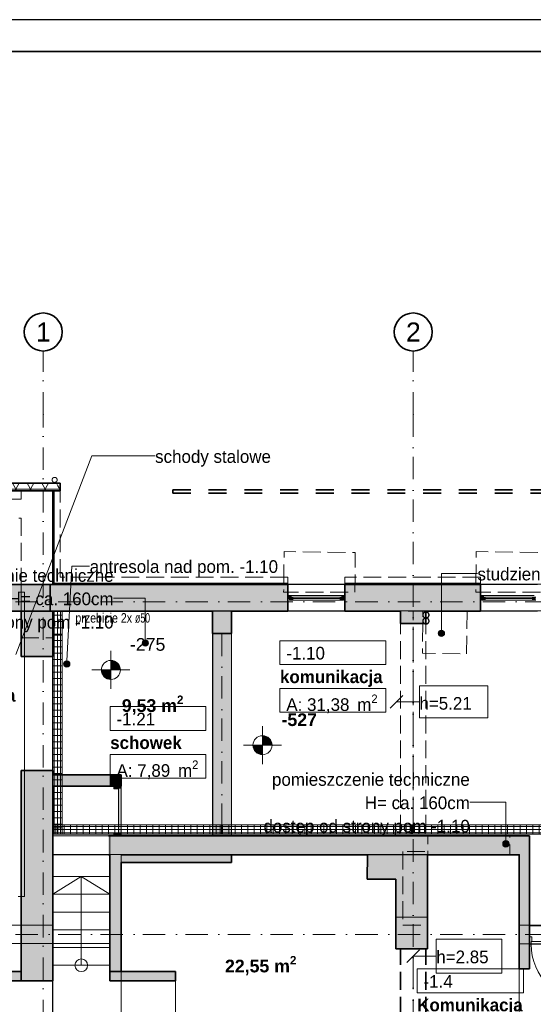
# Model space of a CAD drawing. Header units: millimetres. Extents: x 82175 to 237000, y 24756 to 471700.
# Tile 243 of 256: x 95098 to 103206, y 455658 to 471192. Entities that reach past the tile are written whole.
import ezdxf
from ezdxf.enums import TextEntityAlignment as Align

# ---------------------------------------------------------------- set-up
doc = ezdxf.new("R2010")
doc.units = ezdxf.units.MM
for name, pattern in [('Krawędzie ukryte', [3.912222, 2.822222, -1.09]), ('Kropki i Kreski', [6.702778, 3.527778, -1.763889, 0, -1.411111]), ('Przerywana', [5.644444, 2.822222, -2.822222])]:
    doc.linetypes.add(name, pattern=pattern)
for name, color, linetype, lineweight in [('#_EL - opis', 7, 'Continuous', 20), ('2DE_PRO_Cblf304L', 30, 'Continuous', 15), ('CP_DETAL', 33, 'Continuous', 9), ('CP_FRREF', 251, 'Continuous', 35)]:
    doc.layers.add(name, color=color, linetype=linetype, lineweight=lineweight)
for name, color, linetype in [('- A - ocieplenie', 8, 'Continuous'), ('- strefy pomieszczeń', 8, 'Continuous'), ('2D - Ogólne', 8, 'Continuous'), ('CP_LINENORM', 253, 'Continuous'), ('Drzwi Archicad', 8, 'Continuous'), ('Instalacje - Wod_Kan', 8, 'Continuous'), ('Konstrukcja - Belki', 8, 'Continuous'), ('Konstrukcja - Schody', 8, 'Continuous'), ('Konstrukcja - Siatka mod', 8, 'Continuous'), ('Konstrukcja - Stropy', 8, 'Continuous'), ('Konstrukcja - Ściany działowe', 8, 'Continuous'), ('Konstrukcja - Ściany nośne wew..P', 8, 'Continuous'), ('Konstrukcja - Ściany zewnętrzne', 8, 'Continuous'), ('Okna Archicada', 8, 'Continuous'), ('Opisy - Etykiety', 8, 'Continuous'), ('PIONY INST', 8, 'Continuous'), ('Wykończenie - Podłogi', 8, 'Continuous'), ('Wymiarowanie - Poziomy', 8, 'Continuous'), ('z JAN', 8, 'Continuous')]:
    doc.layers.add(name, color=color, linetype=linetype)
doc.styles.add('CP_ATTR', font='ARIAL.TTF')
doc.styles.add('OP_100', font='ARIALN.TTF', dxfattribs={"width": 0.8, "height": 20})
doc.styles.add('STYL_AUTOMATYCZNY_1', font='arial.ttf')
doc.styles.add('STYL_AUTOMATYCZNY_2', font='arial.ttf')
doc.styles.add('STYL_AUTOMATYCZNY_3', font='arial.ttf')
doc.styles.add('STYL_AUTOMATYCZNY_4', font='arial.ttf')
doc.styles.add('STYL_AUTOMATYCZNY_5', font='txt')
doc.styles.add('STYL_AUTOMATYCZNY_6', font='txt')
doc.styles.add('STYL_AUTOMATYCZNY_9', font='txt')
pattern_1 = [(0, (-135208.59, 738186.62), (0, 200), []), (60, (-135208.59, 738186.62), (-173.20508, 100), []), (120, (-135208.59, 738186.62), (173.20508, 100), [])]
pattern_2 = [(90, (-3e-14, 0), (-100, 6e-15), [])]

# ---------------------------------------------------------------- blocks, each defined once
blk = doc.blocks.new('2Dcblfmark100')
at = {"color": 3}
for p, q in [((-10, -50), (-10, 50)), ((10, -50), (10, 50))]:
    blk.add_line(p, q, dxfattribs=at)
blk = doc.blocks.new('2dcblf_korcf105v_b150_h105_zx37e41')
at = {"layer": 'CP_DETAL'}
h = blk.add_hatch(dxfattribs=at)
h.set_pattern_fill('_USER', color=256, scale=100, angle=90, style=0, pattern_type=0)
h.set_pattern_definition(pattern_2)
h.paths.add_polyline_path([(0, 75), (8655, 75), (8655, -75), (0, -75)])
for p, q in [((0, -75), (0, 75)), ((0, 75), (8655, 75)), ((8655, -75), (8655, 75)), ((0, -75), (8655, -75))]:
    blk.add_line(p, q)
for p, q in [((8655, 50), (0, 50)), ((0, 0), (8655, 0)), ((8655, -50), (0, -50))]:
    blk.add_line(p, q, dxfattribs=at)
at = {"yscale": 1.5}
for p in [(3000, 0), (6000, 0)]:
    blk.add_blockref('2Dcblfmark100', p, dxfattribs=at)
at = {"linetype": 'ByBlock', "style": 'CP_ATTR', "flags": 9}
for tag in ['NAME', 'NUMBER', 'GROUP', 'ORDER-NO', 'PRODUCER', 'COUPLERS', 'MOUNTDIST', 'MOUNTINGS', 'OTHER', 'WEIGHT', 'DIVIDER', 'COVER']:
    blk.add_attdef(tag, text='', height=0.00005, dxfattribs=at).set_placement((0, 0), align=Align.MIDDLE_LEFT)
blk = doc.blocks.new('2dcblcf_seg105_150kp1')
for p, q in [((0, 0), (0, 150)), ((0, 150), (150, 150)), ((0, 0), (150, 0)), ((150, 0), (150, 150))]:
    blk.add_line(p, q)
at = {"layer": 'CP_DETAL'}
for p, q in [((150, 125), (0, 125)), ((0, 75), (150, 75)), ((150, 25), (0, 25)), ((100, 0), (100, 150))]:
    blk.add_line(p, q, dxfattribs=at)
blk = doc.blocks.new('2dcblcf_seg105_150kp2')
for p, q in [((0, 0), (0, 150)), ((0, 150), (150, 150)), ((0, 0), (150, 0)), ((150, 0), (150, 150))]:
    blk.add_line(p, q)
at = {"layer": 'CP_DETAL'}
for p, q in [((150, 125), (0, 125)), ((0, 75), (150, 75)), ((150, 25), (0, 25)), ((100, 0), (100, 150))]:
    blk.add_line(p, q, dxfattribs=at)
blk = doc.blocks.new('2dcblf_korcf105_koll_b150_h105_r220_w090_l300_5pepkwh')
blk.add_blockref('2dcblcf_seg105_150kp1', (0, -75))
at = {"rotation": 90}
blk.add_blockref('2dcblcf_seg105_150kp2', (150, -75), dxfattribs=at)
at = {"linetype": 'ByBlock', "style": 'CP_ATTR', "flags": 9}
for tag in ['COUPLERS', 'NAME', 'COVER', 'DIVIDER', 'WEIGHT', 'OTHER', 'MOUNTINGS', 'MOUNTDIST', 'PRODUCER', 'ORDER-NO', 'GROUP', 'NUMBER']:
    blk.add_attdef(tag, text='', height=0.00005, dxfattribs=at).set_placement((0, 0), align=Align.MIDDLE_LEFT)
blk = doc.blocks.new('2dcblf_korcf105v_b150_h105_z707zyv')
at = {"layer": 'CP_DETAL'}
h = blk.add_hatch(dxfattribs=at)
h.set_pattern_fill('_USER', color=256, scale=100, angle=90, style=0, pattern_type=0)
h.set_pattern_definition(pattern_2)
h.paths.add_polyline_path([(0, 75), (3365, 75), (3365, -75), (0, -75)])
for p, q in [((0, -75), (0, 75)), ((0, 75), (3365, 75)), ((3365, -75), (3365, 75)), ((0, -75), (3365, -75))]:
    blk.add_line(p, q)
for p, q in [((3365, 50), (0, 50)), ((0, 0), (3365, 0)), ((3365, -50), (0, -50))]:
    blk.add_line(p, q, dxfattribs=at)
at = {"yscale": 1.5}
blk.add_blockref('2Dcblfmark100', (3000, 0), dxfattribs=at)
at = {"linetype": 'ByBlock', "style": 'CP_ATTR', "flags": 9}
for tag in ['NAME', 'NUMBER', 'GROUP', 'ORDER-NO', 'PRODUCER', 'COUPLERS', 'MOUNTDIST', 'MOUNTINGS', 'OTHER', 'WEIGHT', 'DIVIDER', 'COVER']:
    blk.add_attdef(tag, text='', height=0.00005, dxfattribs=at).set_placement((0, 0), align=Align.MIDDLE_LEFT)

msp = doc.modelspace()

# ---------------------------------------------------------------- hatches: boundary and pattern name
at = {"layer": '- A - ocieplenie', "linetype": 'Continuous', "lineweight": 13}
h = msp.add_hatch(dxfattribs=at)
h.set_pattern_fill('Siatka_trójkątna_0001', color=8, style=0, pattern_type=2)
h.set_pattern_definition(pattern_1)
h.paths.add_polyline_path([(95740, 463879), (92660, 463879), (92780, 463759), (95620, 463759)])
h = msp.add_hatch(dxfattribs=at)
h.set_pattern_fill('Siatka_trójkątna_0001', color=8, style=0, pattern_type=2)
h.set_pattern_definition(pattern_1)
h.paths.add_polyline_path([(95620, 463759), (95740, 463759), (95740, 463879)])
h = msp.add_hatch(dxfattribs=at)
h.set_pattern_fill('Siatka_trójkątna_0001', color=8, style=0, pattern_type=2)
h.set_pattern_definition(pattern_1)
h.paths.add_polyline_path([(95640, 462279), (95640, 463759), (95620, 463759), (95620, 462279)])
h = msp.add_hatch(dxfattribs=at)
h.set_pattern_fill('Siatka_trójkątna_0001', color=8, style=0, pattern_type=2)
h.set_pattern_definition(pattern_1)
h.paths.add_polyline_path([(99333, 462299), (95620, 462299), (95620, 462279), (99333, 462279)])
h = msp.add_hatch(dxfattribs=at)
h.set_pattern_fill('Siatka_trójkątna_0001', color=8, style=0, pattern_type=2)
h.set_pattern_definition(pattern_1)
h.paths.add_polyline_path([(102370, 462299), (100233, 462299), (100233, 462279), (102370, 462279)])
at = {"linetype": 'Continuous', "lineweight": 13}
for points in [[(101705, 461512), (101709, 461493), (101720, 461477), (101736, 461466), (101755, 461462), (101774, 461466), (101791, 461477), (101801, 461493), (101805, 461512), (101801, 461531), (101791, 461547), (101774, 461558), (101755, 461562), (101736, 461558), (101720, 461547), (101709, 461531)], [(97031, 461358), (97035, 461339), (97046, 461323), (97062, 461312), (97081, 461308), (97100, 461312), (97117, 461323), (97127, 461339), (97131, 461358), (97127, 461377), (97117, 461394), (97100, 461404), (97081, 461408), (97062, 461404), (97046, 461394), (97035, 461377)], [(95792, 461028), (95796, 461009), (95807, 460993), (95823, 460982), (95842, 460978), (95862, 460982), (95878, 460993), (95889, 461009), (95892, 461028), (95889, 461047), (95878, 461064), (95862, 461074), (95842, 461078), (95823, 461074), (95807, 461064), (95796, 461047)], [(102722, 458190), (102726, 458171), (102737, 458155), (102753, 458144), (102772, 458140), (102791, 458144), (102807, 458155), (102818, 458171), (102822, 458190), (102818, 458209), (102807, 458226), (102791, 458237), (102772, 458240), (102753, 458237), (102737, 458226), (102726, 458209)]]:
    msp.add_hatch(color=8, dxfattribs=at).paths.add_polyline_path(points)
at = {"layer": 'Drzwi Archicad', "linetype": 'Continuous', "lineweight": 13}
for points in [[(96585, 459058), (96660, 459058), (96660, 459070), (96700, 459070), (96700, 459098), (96585, 459098)], [(96700, 459070), (96660, 459070), (96660, 458346), (96700, 458346)], [(96585, 458318), (96700, 458318), (96700, 458346), (96660, 458346), (96660, 458358), (96585, 458358)]]:
    msp.add_hatch(color=8, dxfattribs=at).paths.add_polyline_path(points)
at = {"layer": 'Konstrukcja - Belki', "linetype": 'Continuous', "lineweight": 13}
msp.add_hatch(color=8, dxfattribs=at).paths.add_polyline_path([(98441, 458318), (98441, 461506), (98141, 461506), (98141, 458318)])
at = {"layer": 'Konstrukcja - Ściany działowe', "linetype": 'Continuous', "lineweight": 13}
for points in [[(96520, 459278), (95620, 459278), (95620, 459098), (96520, 459098)], [(96520, 459278), (96520, 459098), (96700, 459278)], [(96520, 459098), (96700, 459098), (96700, 459278)], [(96520, 458018), (96520, 456178), (96700, 456178), (96700, 458018)], [(102983, 456609), (102983, 456218), (103143, 456218), (103143, 456609)], [(94900, 456178), (94900, 456028), (95120, 456028), (95120, 456178)], [(96520, 456028), (97556, 456028), (97556, 456178), (96520, 456178)]]:
    msp.add_hatch(color=8, dxfattribs=at).paths.add_polyline_path(points)
at = {"layer": 'Konstrukcja - Ściany nośne wew..P', "linetype": 'Continuous', "lineweight": 13}
for points in [[(95120, 461148), (95620, 461148), (95620, 461859), (95120, 461859)], [(98141, 461859), (98141, 461506), (98441, 461506), (98441, 461859)], [(101110, 461859), (101110, 461667), (101510, 461667), (101510, 461859)], [(95120, 456028), (95620, 456028), (95620, 459348), (95120, 459348)], [(98441, 458318), (96500, 458318), (96500, 458018), (98441, 458018)], [(102983, 458318), (98441, 458318), (98441, 458018), (102983, 458018)], [(102983, 458018), (103143, 458018), (103143, 458318)], [(102983, 458018), (103143, 458318), (102983, 458318)], [(98441, 458018), (96700, 458018), (96700, 457898), (98441, 457898)], [(100587, 458018), (100585, 457633), (101535, 457630), (101537, 458018)], [(102983, 458018), (102983, 456909), (103143, 456909), (103143, 458018)], [(101035, 457632), (101035, 456534), (101535, 456534), (101535, 457630)], [(95120, 456620), (95620, 456620), (95620, 456920), (95120, 456920)], [(103143, 456609), (102983, 456909), (102983, 456609)], [(103143, 456909), (102983, 456909), (103143, 456609)]]:
    msp.add_hatch(color=8, dxfattribs=at).paths.add_polyline_path(points)
at = {"layer": 'Konstrukcja - Ściany zewnętrzne', "linetype": 'Continuous', "lineweight": 13}
for points in [[(93350, 461859), (95578, 461859), (95578, 462279), (93350, 462279)], [(95120, 462279), (95120, 461859), (95620, 461859), (95620, 462279)], [(95620, 461859), (99333, 461859), (99333, 462279), (95620, 462279)], [(100233, 461859), (102370, 461859), (102370, 462279), (100233, 462279)]]:
    msp.add_hatch(color=8, dxfattribs=at).paths.add_polyline_path(points)
at = {"layer": 'Okna Archicada', "linetype": 'Continuous', "lineweight": 13}
for points in [[(99333, 462059), (99358, 462059), (99358, 462084), (99383, 462084), (99383, 462109), (99333, 462109)], [(99358, 462034), (99408, 462034), (99408, 462084), (99358, 462084)], [(100208, 462084), (100158, 462084), (100158, 462034), (100208, 462034)], [(100233, 462109), (100183, 462109), (100183, 462084), (100208, 462084), (100208, 462059), (100233, 462059)], [(102370, 462059), (102395, 462059), (102395, 462084), (102420, 462084), (102420, 462109), (102370, 462109)], [(102395, 462034), (102445, 462034), (102445, 462084), (102395, 462084)], [(103245, 462084), (103195, 462084), (103195, 462034), (103245, 462034)]]:
    msp.add_hatch(color=8, dxfattribs=at).paths.add_polyline_path(points)
at = {"layer": 'Wymiarowanie - Poziomy', "linetype": 'Continuous', "lineweight": 13}
for points in [[(96538, 460933), (96688, 460933), (96676, 460990), (96644, 461039), (96595, 461072), (96538, 461083)], [(96538, 460933), (96388, 460933), (96399, 460876), (96432, 460827), (96480, 460794), (96538, 460783)], [(98931, 459746), (99081, 459746), (99069, 459804), (99037, 459852), (98988, 459885), (98931, 459896)], [(98931, 459746), (98781, 459746), (98792, 459689), (98825, 459640), (98873, 459608), (98931, 459596)]]:
    msp.add_hatch(color=8, dxfattribs=at).paths.add_polyline_path(points)

# ---------------------------------------------------------------- linework, layer by layer
at = {"layer": '- A - ocieplenie', "color": 8, "linetype": 'Continuous', "lineweight": 35, "ltscale": 100}
msp.add_line((95740, 463759), (95620, 463759), dxfattribs=at)
msp.add_line((95740, 463759), (95620, 463759), dxfattribs=at)
at = {"layer": '- A - ocieplenie', "color": 8, "linetype": 'Continuous', "lineweight": 35, "ltscale": 100, "flags": 128}
for points in [[(95740, 463879), (92660, 463879)], [(95740, 463879), (95740, 463759)], [(92780, 463759), (95620, 463759)], [(95620, 463759), (95620, 462279)], [(95640, 462299), (95640, 463759)], [(99333, 462299), (95640, 462299)], [(102370, 462299), (100233, 462299)], [(95620, 462279), (99333, 462279)], [(100233, 462279), (102370, 462279)]]:
    msp.add_lwpolyline(points, dxfattribs=at)
at = {"layer": '- A - ocieplenie', "color": 8, "linetype": 'Krawędzie ukryte', "lineweight": 20, "ltscale": 100, "flags": 128}
for points in [[(95620, 463759), (95620, 462399)], [(95740, 462399), (95740, 463759)], [(95620, 462279), (95620, 462399)], [(99333, 462399), (95740, 462399)], [(99333, 462299), (99333, 462399)], [(102370, 462399), (100233, 462399)], [(100233, 462399), (100233, 462299)], [(102370, 462299), (102370, 462399)], [(95620, 462279), (99333, 462279)], [(100233, 462279), (102370, 462279)]]:
    msp.add_lwpolyline(points, dxfattribs=at)
at = {"layer": '- strefy pomieszczeń', "color": 8, "linetype": 'Continuous', "lineweight": 13, "ltscale": 100}
for p, q in [((99207, 461395), (100876, 461395)), ((99207, 461019), (99207, 461395)), ((100876, 461395), (100876, 461019)), ((100876, 461019), (99207, 461019)), ((99207, 460642), (100876, 460642)), ((99207, 460266), (99207, 460642)), ((100876, 460642), (100876, 460266)), ((96527, 460355), (98039, 460355)), ((96527, 459978), (96527, 460355)), ((98039, 460355), (98039, 459978)), ((100876, 460266), (99207, 460266)), ((98039, 459978), (96527, 459978)), ((96527, 459602), (98039, 459602)), ((96527, 459226), (96527, 459602)), ((98039, 459602), (98039, 459226)), ((98039, 459226), (96527, 459226)), ((101373, 456216), (103052, 456216)), ((101373, 455840), (101373, 456216)), ((103052, 456216), (103052, 455840)), ((103052, 455840), (101373, 455840))]:
    msp.add_line(p, q, dxfattribs=at)
at = {"color": 8, "linetype": 'Continuous', "lineweight": 20, "ltscale": 100}
for p, q in [((95845, 461078), (95920, 462573)), ((95920, 462573), (96203, 462573))]:
    msp.add_line(p, q, dxfattribs=at)
at = {"color": 8, "linetype": 'Continuous', "lineweight": 13, "ltscale": 100}
for p, q in [((101755, 461562), (101755, 462456)), ((101755, 462456), (102324, 462456)), ((97081, 462065), (96581, 462065)), ((97081, 461408), (97081, 462065)), ((102772, 458847), (102203, 458847)), ((102772, 458240), (102772, 458847))]:
    msp.add_line(p, q, dxfattribs=at)
at = {"color": 8, "linetype": 'Continuous', "lineweight": 18, "ltscale": 100}
for p, q in [((95177, 462159), (95077, 462159)), ((95177, 457359), (95177, 462159)), ((95077, 457359), (95177, 457359))]:
    msp.add_line(p, q, dxfattribs=at)
at = {"color": 8, "linetype": 'Continuous', "lineweight": 13, "ltscale": 100}
for centre in [(101755, 461512), (97081, 461358), (95842, 461028), (102772, 458190)]:
    msp.add_circle(centre, 50, dxfattribs=at)
at = {"layer": '2D - Ogólne', "color": 8, "linetype": 'Continuous', "lineweight": 20, "ltscale": 100}
for p, q in [((95038, 461175), (96236, 464311)), ((96236, 464311), (97236, 464311))]:
    msp.add_line(p, q, dxfattribs=at)
at = {"layer": '2D - Ogólne', "color": 8, "linetype": 'Krawędzie ukryte', "lineweight": 13, "ltscale": 100}
for p, q in [((101495, 458067), (101147, 458067)), ((101147, 458067), (101147, 456909)), ((101147, 456909), (101460, 456909))]:
    msp.add_line(p, q, dxfattribs=at)
at = {"layer": 'CP_FRREF'}
msp.add_line((136675, 470692), (83675, 470692), dxfattribs=at)
at = {"layer": 'CP_LINENORM', "linetype": 'Continuous'}
msp.add_line((137175, 471192), (82175, 471192), dxfattribs=at)
at = {"layer": 'Drzwi Archicad', "color": 8, "linetype": 'Continuous', "lineweight": 35, "ltscale": 100}
for p, q in [((95120, 461148), (95620, 461148)), ((95120, 459348), (95620, 459348)), ((96585, 459098), (96520, 459098)), ((96700, 459098), (96585, 459098)), ((96700, 459098), (96585, 459098)), ((96585, 458318), (96520, 458318)), ((96700, 458318), (96585, 458318)), ((96700, 458318), (96585, 458318)), ((103143, 456724), (103143, 456909)), ((103143, 456609), (103143, 456724)), ((103143, 456609), (103143, 456724)), ((103143, 456218), (102983, 456218)), ((95620, 456028), (95060, 456028))]:
    msp.add_line(p, q, dxfattribs=at)
at = {"layer": 'Drzwi Archicad', "color": 8, "linetype": 'Continuous', "lineweight": 13, "ltscale": 100}
for p, q in [((96700, 459098), (96585, 459098)), ((96585, 459098), (96585, 459058)), ((96585, 459058), (96660, 459058)), ((96660, 459058), (96660, 459070)), ((96660, 459070), (96700, 459070)), ((96660, 458346), (96660, 459070)), ((96660, 459070), (96700, 459070)), ((96700, 459070), (96700, 459098)), ((96700, 458346), (96700, 459070)), ((96700, 459070), (96700, 458346)), ((96660, 458358), (96585, 458358)), ((96585, 458358), (96585, 458318)), ((96585, 458318), (96700, 458318)), ((96660, 458346), (96660, 458358)), ((96700, 458346), (96660, 458346)), ((96700, 458346), (96660, 458346)), ((96700, 458318), (96700, 458346)), ((103143, 456609), (103143, 456724)), ((103143, 456724), (103183, 456724)), ((103183, 456724), (103183, 456649)), ((103171, 456609), (103143, 456609)), ((103183, 456649), (103171, 456649)), ((103171, 456649), (103171, 456609)), ((104095, 456649), (103171, 456649)), ((103171, 456649), (103171, 456609)), ((103171, 456609), (104095, 456609))]:
    msp.add_line(p, q, dxfattribs=at)
msp.add_arc((104095, 456609), 924, 180, 270, dxfattribs=at)
at = {"layer": 'Instalacje - Wod_Kan', "color": 8, "linetype": 'Przerywana', "lineweight": 20, "ltscale": 100, "flags": 128}
msp.add_lwpolyline([(95650, 463972, 0.414214), (95610, 463932, 0.414214), (95650, 463892, 0.414214), (95690, 463932, 0.414214)], format="xyb", close=True, dxfattribs=at)
at = {"layer": 'Konstrukcja - Belki', "color": 8, "linetype": 'Przerywana', "lineweight": 35, "ltscale": 100}
for p, q in [((97516, 463776), (113480, 463776)), ((97516, 463721), (97516, 463776)), ((97516, 463721), (113480, 463721))]:
    msp.add_line(p, q, dxfattribs=at)
at = {"layer": 'Konstrukcja - Belki', "color": 8, "linetype": 'Krawędzie ukryte', "lineweight": 13, "ltscale": 100}
for p, q in [((101110, 458367), (101110, 461859)), ((101510, 461859), (101110, 461859)), ((101510, 458367), (101510, 461859)), ((101510, 458367), (101110, 458367))]:
    msp.add_line(p, q, dxfattribs=at)
at = {"layer": 'Konstrukcja - Belki', "color": 8, "linetype": 'Kropki i Kreski', "lineweight": 13, "ltscale": 100}
for p, q in [((101310, 458367), (101310, 461859)), ((98291, 461506), (98291, 458318)), ((101310, 454714), (101310, 456534))]:
    msp.add_line(p, q, dxfattribs=at)
at = {"layer": 'Konstrukcja - Belki', "color": 8, "linetype": 'Continuous', "lineweight": 13, "ltscale": 100}
for p, q in [((98141, 461506), (98141, 458318)), ((98141, 461506), (98441, 461506)), ((98441, 461506), (98141, 461506)), ((98141, 461506), (98141, 458318)), ((98441, 461506), (98441, 458318)), ((98441, 461506), (98441, 458318)), ((98141, 458318), (98441, 458318)), ((98441, 458318), (98141, 458318))]:
    msp.add_line(p, q, dxfattribs=at)
at = {"layer": 'Konstrukcja - Belki', "color": 8, "linetype": 'Krawędzie ukryte', "lineweight": 35, "ltscale": 100}
for p, q in [((101110, 454714), (101110, 456534)), ((101510, 456534), (101110, 456534)), ((101510, 454714), (101510, 456534))]:
    msp.add_line(p, q, dxfattribs=at)
at = {"layer": 'Konstrukcja - Schody', "color": 8, "linetype": 'Continuous', "lineweight": 13, "ltscale": 100}
for p, q in [((95620, 456274), (95620, 457674)), ((96520, 457674), (95620, 457674)), ((96520, 457674), (95620, 457674)), ((96070, 457674), (95620, 457394)), ((96070, 456274), (96070, 457674)), ((96070, 457674), (96520, 457394)), ((96520, 456274), (96520, 457674)), ((96520, 457394), (95620, 457394)), ((96520, 457114), (95620, 457114)), ((96520, 456834), (95620, 456834)), ((96520, 456554), (95620, 456554)), ((96520, 456274), (95620, 456274)), ((96520, 456274), (95620, 456274))]:
    msp.add_line(p, q, dxfattribs=at)
msp.add_circle((96070, 456274), 100, dxfattribs=at)
at = {"layer": 'Konstrukcja - Siatka mod', "color": 8, "linetype": 'Kropki i Kreski', "lineweight": 13, "ltscale": 100}
for p, q in [((95470, 464965), (95470, 465965)), ((101310, 464965), (101310, 465965)), ((95470, 448000), (95470, 464965)), ((101310, 464965), (101310, 448000)), ((93022, 462009), (122467, 462009)), ((93022, 456759), (122467, 456759))]:
    msp.add_line(p, q, dxfattribs=at)
at = {"layer": 'Konstrukcja - Siatka mod', "color": 8, "linetype": 'Continuous', "lineweight": 35, "ltscale": 100}
for centre in [(95470, 466265), (101310, 466265)]:
    msp.add_circle(centre, 300, dxfattribs=at)
at = {"layer": 'Konstrukcja - Siatka mod', "color": 8, "linetype": 'Kropki i Kreski', "lineweight": 13, "ltscale": 100}
for p in [(95470, 464965), (95470, 464965), (101310, 464965), (101310, 464965)]:
    msp.add_point(p, dxfattribs=at)
at = {"layer": 'Konstrukcja - Stropy', "color": 8, "linetype": 'Continuous', "lineweight": 13, "ltscale": 100, "flags": 128}
for points in [[(113520, 462289), (93350, 462289), (93350, 456620), (95620, 456620), (95620, 454427), (104440, 454427), (104440, 456609), (113520, 456609)], [(95620, 448978), (107435, 448978), (107435, 454430), (110140, 454430), (110140, 448978), (122561, 448978), (122561, 462257), (113220, 462257), (113220, 456897), (103140, 456897), (103140, 458318), (95620, 458318)], [(98141, 461859), (95620, 461859), (95620, 458318), (98141, 458318)], [(93350, 453487), (94791, 453487), (94791, 454422), (97556, 454422), (97556, 456178), (96520, 456178), (96520, 456620), (93350, 456620)], [(93350, 453487), (94791, 453487), (94791, 454422), (97556, 454422), (97556, 456178), (96520, 456178), (96520, 456620), (93350, 456620)]]:
    msp.add_lwpolyline(points, close=True, dxfattribs=at)
at = {"layer": 'Konstrukcja - Ściany działowe', "color": 8, "linetype": 'Continuous', "lineweight": 35, "ltscale": 100}
for p, q in [((96585, 459098), (96520, 459098)), ((96700, 459098), (96585, 459098)), ((96585, 458318), (96520, 458318)), ((96700, 458318), (96585, 458318)), ((103143, 456218), (102983, 456218))]:
    msp.add_line(p, q, dxfattribs=at)
at = {"layer": 'Konstrukcja - Ściany działowe', "color": 8, "linetype": 'Continuous', "lineweight": 35, "ltscale": 100, "flags": 128}
for points in [[(96520, 459278), (95620, 459278)], [(96700, 459278), (96520, 459278)], [(96700, 459098), (96700, 459278)], [(95620, 459098), (96520, 459098)], [(96520, 458018), (96520, 456178)], [(96700, 456178), (96700, 457898)], [(102983, 456909), (102983, 456609)], [(102983, 456609), (102983, 456218)], [(103143, 456218), (103143, 456609)], [(95120, 456178), (94900, 456178)], [(95120, 456028), (95120, 456178)], [(96520, 456178), (96700, 456178)], [(97556, 456178), (96520, 456178)], [(96520, 456178), (96520, 456028)], [(97556, 456028), (97556, 456178)], [(94900, 456028), (95120, 456028)], [(96520, 456028), (97556, 456028)]]:
    msp.add_lwpolyline(points, dxfattribs=at)
at = {"layer": 'Konstrukcja - Ściany nośne wew..P', "color": 8, "linetype": 'Continuous', "lineweight": 35, "ltscale": 100}
for p, q in [((95120, 461148), (95620, 461148)), ((95120, 459348), (95620, 459348)), ((95120, 456920), (95120, 456620)), ((95620, 456620), (95620, 456920)), ((103143, 456724), (103143, 456909)), ((103143, 456609), (103143, 456724)), ((95620, 456028), (95060, 456028))]:
    msp.add_line(p, q, dxfattribs=at)
at = {"layer": 'Konstrukcja - Ściany nośne wew..P', "color": 8, "linetype": 'Continuous', "lineweight": 35, "ltscale": 100, "flags": 128}
for points in [[(95120, 461859), (95120, 461148)], [(95620, 461148), (95620, 461859)], [(98141, 461859), (98141, 461506)], [(98441, 461506), (98441, 461859)], [(101110, 461859), (101110, 461667)], [(101510, 461667), (101510, 461859)], [(101110, 461667), (101510, 461667)], [(98141, 461506), (98441, 461506)], [(95120, 459348), (95120, 456028)], [(95620, 459278), (95620, 459348)], [(95620, 456028), (95620, 459098)], [(96520, 458318), (96500, 458318)], [(98441, 458318), (96700, 458318)], [(103143, 458318), (98441, 458318)], [(103143, 458318), (103143, 458018)], [(96500, 458018), (96520, 458018)], [(96700, 458018), (98441, 458018)], [(98441, 458018), (96700, 458018)], [(98441, 458018), (100587, 458018)], [(98441, 457898), (98441, 458018)], [(100587, 458018), (100585, 457633)], [(101535, 457630), (101537, 458018)], [(101537, 458018), (102983, 458018)], [(102983, 458018), (102983, 456909)], [(103143, 456909), (103143, 458018)], [(96700, 457898), (98441, 457898)], [(100585, 457633), (101035, 457632)], [(101035, 457632), (101035, 456534)], [(101535, 456534), (101535, 457630)], [(101035, 456534), (101535, 456534)]]:
    msp.add_lwpolyline(points, dxfattribs=at)
at = {"layer": 'Konstrukcja - Ściany nośne wew..P', "color": 8, "linetype": 'Continuous', "lineweight": 20, "ltscale": 100, "flags": 128}
for points in [[(96520, 458318), (95620, 458318)], [(95620, 458318), (95620, 458018)], [(96520, 458018), (96520, 458318)], [(95620, 458018), (96520, 458018)]]:
    msp.add_lwpolyline(points, dxfattribs=at)
at = {"layer": 'Konstrukcja - Ściany zewnętrzne', "color": 8, "linetype": 'Continuous', "lineweight": 35, "ltscale": 100}
for p, q in [((95620, 462279), (95120, 462279)), ((95620, 462279), (95120, 462279)), ((99333, 462109), (99333, 462279)), ((100233, 462109), (100233, 462279)), ((102370, 462109), (102370, 462279)), ((99333, 462059), (99333, 462109)), ((99333, 461859), (99333, 462059)), ((100233, 462059), (100233, 462109)), ((100233, 461859), (100233, 462059)), ((102370, 462059), (102370, 462109)), ((102370, 461859), (102370, 462059)), ((95120, 461859), (95620, 461859)), ((95120, 461859), (95620, 461859))]:
    msp.add_line(p, q, dxfattribs=at)
at = {"layer": 'Konstrukcja - Ściany zewnętrzne', "color": 8, "linetype": 'Krawędzie ukryte', "lineweight": 20, "ltscale": 100}
msp.add_line((95120, 462279), (95120, 461859), dxfattribs=at)
at = {"layer": 'Konstrukcja - Ściany zewnętrzne', "color": 8, "linetype": 'Krawędzie ukryte', "lineweight": 20, "ltscale": 100, "flags": 128}
for points in [[(95620, 463759), (95120, 463759)], [(95120, 463759), (95120, 463629)], [(95620, 462279), (95620, 463759)], [(95120, 463629), (93130, 463629)], [(93130, 463329), (95120, 463329)], [(95120, 463329), (95120, 461439)], [(95620, 461439), (95620, 461859)], [(95120, 461439), (95620, 461439)]]:
    msp.add_lwpolyline(points, dxfattribs=at)
at = {"layer": 'Konstrukcja - Ściany zewnętrzne', "color": 8, "linetype": 'Continuous', "lineweight": 35, "ltscale": 100, "flags": 128}
for points in [[(95578, 462279), (93350, 462279)], [(95578, 461859), (95578, 462279)], [(99333, 462279), (95620, 462279)], [(102370, 462279), (100233, 462279)], [(93350, 461859), (95578, 461859)], [(95620, 461859), (98141, 461859)], [(98441, 461859), (99333, 461859)], [(100233, 461859), (101110, 461859)], [(101510, 461859), (102370, 461859)]]:
    msp.add_lwpolyline(points, dxfattribs=at)
at = {"layer": 'Okna Archicada', "color": 8, "linetype": 'Continuous', "lineweight": 18, "ltscale": 100}
for p, q in [((99333, 462279), (100233, 462279)), ((102370, 462279), (103270, 462279)), ((100183, 462109), (99383, 462109)), ((99408, 462034), (100158, 462034)), ((103220, 462109), (102420, 462109)), ((102445, 462034), (103195, 462034)), ((99333, 461859), (100233, 461859)), ((102370, 461859), (103270, 461859))]:
    msp.add_line(p, q, dxfattribs=at)
at = {"layer": 'Okna Archicada', "color": 8, "linetype": 'Continuous', "lineweight": 35, "ltscale": 100}
for p, q in [((99333, 462109), (99333, 462279)), ((100233, 462109), (100233, 462279)), ((102370, 462109), (102370, 462279)), ((99333, 462059), (99333, 462109)), ((99333, 462059), (99333, 462109)), ((99333, 461859), (99333, 462059)), ((100233, 462059), (100233, 462109)), ((100233, 462059), (100233, 462109)), ((100233, 461859), (100233, 462059)), ((102370, 462059), (102370, 462109)), ((102370, 462059), (102370, 462109)), ((102370, 461859), (102370, 462059))]:
    msp.add_line(p, q, dxfattribs=at)
at = {"layer": 'Okna Archicada', "color": 8, "linetype": 'Continuous', "lineweight": 20, "ltscale": 100}
for p, q in [((99383, 462109), (99333, 462109)), ((99333, 462059), (99358, 462059)), ((99358, 462059), (99358, 462084)), ((99358, 462084), (99383, 462084)), ((99408, 462084), (99358, 462084)), ((99358, 462084), (99358, 462034)), ((99358, 462034), (99408, 462034)), ((99383, 462084), (99383, 462109)), ((99408, 462034), (99408, 462084)), ((100158, 462084), (99408, 462084)), ((99408, 462059), (100158, 462059)), ((99408, 462034), (100158, 462034)), ((100208, 462084), (100158, 462084)), ((100158, 462084), (100158, 462034)), ((100158, 462034), (100208, 462034)), ((100233, 462109), (100183, 462109)), ((100183, 462109), (100183, 462084)), ((100183, 462084), (100208, 462084)), ((100208, 462084), (100208, 462059)), ((100208, 462034), (100208, 462084)), ((100208, 462059), (100233, 462059)), ((102420, 462109), (102370, 462109)), ((102370, 462059), (102395, 462059)), ((102395, 462059), (102395, 462084)), ((102395, 462084), (102420, 462084)), ((102445, 462084), (102395, 462084)), ((102395, 462084), (102395, 462034)), ((102395, 462034), (102445, 462034)), ((102420, 462084), (102420, 462109)), ((102445, 462034), (102445, 462084)), ((103195, 462084), (102445, 462084)), ((102445, 462059), (103195, 462059)), ((102445, 462034), (103195, 462034)), ((103245, 462084), (103195, 462084)), ((103195, 462084), (103195, 462034)), ((103195, 462034), (103245, 462034))]:
    msp.add_line(p, q, dxfattribs=at)
at = {"layer": 'Opisy - Etykiety', "color": 8, "linetype": 'Continuous', "lineweight": 13, "ltscale": 100}
for p, q in [((102489, 460685), (101408, 460685)), ((101408, 460685), (101408, 460179)), ((102489, 460179), (102489, 460685)), ((101144, 460532), (100944, 460332)), ((101044, 460432), (101408, 460432)), ((101408, 460179), (102489, 460179))]:
    msp.add_line(p, q, dxfattribs=at)
at = {"layer": 'Opisy - Etykiety', "color": 8, "linetype": 'Continuous', "lineweight": 20, "ltscale": 100}
for p, q in [((102706, 456686), (101674, 456686)), ((101674, 456686), (101674, 456149)), ((102706, 456149), (102706, 456686)), ((101410, 456517), (101210, 456317)), ((101310, 456417), (101674, 456417)), ((101674, 456149), (102706, 456149))]:
    msp.add_line(p, q, dxfattribs=at)
at = {"layer": 'PIONY INST', "color": 8, "linetype": 'Przerywana', "lineweight": 20, "ltscale": 100, "flags": 128}
for points in [[(101510, 461850, 0.414214), (101460, 461800, 0.414214), (101510, 461750, 0.414214), (101560, 461800, 0.414214)], [(101510, 461845, -1), (101510, 461755, -1)], [(101510, 461755, 0.414214), (101460, 461705, 0.414214), (101510, 461655, 0.414214), (101560, 461705, 0.414214)], [(101510, 461750, -1), (101510, 461660, -1)]]:
    msp.add_lwpolyline(points, format="xyb", close=True, dxfattribs=at)
at = {"layer": 'Wykończenie - Podłogi', "color": 8, "linetype": 'Continuous', "lineweight": 13, "ltscale": 100, "flags": 128}
for points in [[(113220, 461868), (93350, 461868), (93350, 456909), (95620, 456909), (95620, 454427), (102983, 454427), (102983, 456909), (107020, 456909), (107020, 458925), (109672, 458925), (109672, 456909), (113220, 456909)], [(122162, 454433), (122162, 461858), (113518, 461858), (113518, 456611), (102985, 456611), (102985, 458020), (95618, 458020), (95618, 454426), (107440, 454429)]]:
    msp.add_lwpolyline(points, close=True, dxfattribs=at)
at = {"layer": 'Wymiarowanie - Poziomy', "color": 8, "linetype": 'Continuous', "lineweight": 13, "ltscale": 100}
for p, q in [((96538, 460633), (96538, 461233)), ((96238, 460933), (96838, 460933)), ((98931, 459446), (98931, 460046)), ((98631, 459746), (99231, 459746))]:
    msp.add_line(p, q, dxfattribs=at)
for centre in [(96538, 460933), (98931, 459746)]:
    msp.add_circle(centre, 150, dxfattribs=at)
at = {"layer": 'z JAN', "color": 8, "linetype": 'Krawędzie ukryte', "lineweight": 13, "ltscale": 100, "flags": 128}
for points in [[(100389, 462159), (100396, 462787), (99272, 462800), (99265, 462159)], [(103423, 462159), (103430, 462787), (102306, 462800), (102299, 462159)], [(102152, 461189), (102159, 461857), (101462, 461864), (101455, 461197)], [(101538, 458018), (102833, 458018), (102833, 458318), (101538, 458318)]]:
    msp.add_lwpolyline(points, close=True, dxfattribs=at)
at = {"layer": 'z JAN', "color": 8, "linetype": 'Continuous', "lineweight": 13, "ltscale": 100, "flags": 128}
for points in [[(95620, 457674), (95620, 461859), (98146, 461859), (98146, 460401), (98146, 458318), (96520, 458318), (96520, 457674)], [(100605, 461859), (98146, 461859)], [(96700, 458018), (101754, 458018), (102805, 458018), (102983, 458018), (102983, 456609), (102983, 454429), (96700, 454429)], [(101035, 456534), (101535, 456534), (101535, 457034), (101035, 457034)]]:
    msp.add_lwpolyline(points, close=True, dxfattribs=at)

# ---------------------------------------------------------------- block references
at = {"layer": '2DE_PRO_Cblf304L'}
for name, p, rotation in [('2dcblf_korcf105v_b150_h105_z707zyv', (95693, 458490), 90), ('2dcblf_korcf105v_b150_h105_zx37e41', (104273, 458415), 180)]:
    msp.add_blockref(name, p, dxfattribs=dict(at, rotation=rotation))
at = {"layer": '2DE_PRO_Cblf304L', "yscale": -1, "rotation": 180}
msp.add_blockref('2dcblf_korcf105_koll_b150_h105_r220_w090_l300_5pepkwh', (95768, 458415), dxfattribs=at)

# ---------------------------------------------------------------- texts
at = {"layer": '#_EL - opis', "insert": (95978, 461829), "char_height": 150, "width": 13225.25, "attachment_point": 1, "style": 'OP_100'}
msp.add_mtext('{\\fArial|b0|i0;przebicie 2x }ø50', dxfattribs=at)
at = {"layer": '- strefy pomieszczeń', "color": 8, "linetype": 'Continuous', "lineweight": 13, "char_height": 200, "attachment_point": 1}
for s, insert, style in [('\\A1;{\\pql;\\pt0,500;\\fGeneva CE|b0|i0|c0|p0;\\W1.000000;-1.10\\fGeneva CE|b0|i0|c0|p0;\\W1.000000;\\A1{\\H.66x;\\S^  ;}\\fGeneva CE|b0|i0|c0|p0;\\W1.000000;\\fGeneva CE|b0|i0|c0|p0;\\W1.000000;\\A1{\\H.66x;\\S^  ;}}', (99307, 461298), 'STYL_AUTOMATYCZNY_6'), ('\\A1;{\\pql;\\pt0,500;\\fGeneva CE|b1|i0|c0|p0;\\W1.000000;komunikacja\\fGeneva CE|b1|i0|c0|p0;\\W1.000000;\\A1{\\H.66x;\\S^  ;}\\fGeneva CE|b1|i0|c0|p0;\\W1.000000;\\fGeneva CE|b1|i0|c0|p0;\\W1.000000;\\A1{\\H.66x;\\S^  ;}}', (99207, 460926), 'STYL_AUTOMATYCZNY_9'), ('\\A1;{\\pql;\\pt0,500;\\fGeneva CE|b1|i0|c0|p0;\\W1.000000;komunikacja\\fGeneva CE|b1|i0|c0|p0;\\W1.000000;\\A1{\\H.66x;\\S^  ;}\\fGeneva CE|b1|i0|c0|p0;\\W1.000000;\\fGeneva CE|b1|i0|c0|p0;\\W1.000000;\\A1{\\H.66x;\\S^  ;}}', (93411, 460634), 'STYL_AUTOMATYCZNY_9'), ('\\A1;{\\pql;\\pt0,500;\\fGeneva CE|b0|i0|c0|p0;\\W1.000000;-1.21\\fGeneva CE|b0|i0|c0|p0;\\W1.000000;\\A1{\\H.66x;\\S^  ;}\\fGeneva CE|b0|i0|c0|p0;\\W1.000000;\\fGeneva CE|b0|i0|c0|p0;\\W1.000000;\\A1{\\H.66x;\\S^  ;}}', (96627, 460258), 'STYL_AUTOMATYCZNY_6'), ('\\A1;{\\pql;\\pt0,500;\\fGeneva CE|b0|i0|c0|p0;\\W1.000000;A: 31,38\\fGeneva CE|b0|i0|c0|p0;\\W1.000000;\\A1{\\H.66x;\\S^  ;}\\fGeneva CE|b0|i0|c0|p0;\\W1.000000; m\\fGeneva CE|b0|i0|c0|p0;\\W1.000000;\\A1{\\H.66x;\\S2^  ;}}', (99307, 460545), 'STYL_AUTOMATYCZNY_6'), ('\\A1;{\\pql;\\pt0,500;\\fGeneva CE|b1|i0|c0|p0;\\W1.000000;schowek\\fGeneva CE|b1|i0|c0|p0;\\W1.000000;\\A1{\\H.66x;\\S^  ;}\\fGeneva CE|b1|i0|c0|p0;\\W1.000000;\\fGeneva CE|b1|i0|c0|p0;\\W1.000000;\\A1{\\H.66x;\\S^  ;}}', (96527, 459886), 'STYL_AUTOMATYCZNY_9'), ('\\A1;{\\pql;\\pt0,500;\\fGeneva CE|b0|i0|c0|p0;\\W1.000000;A: 7,89\\fGeneva CE|b0|i0|c0|p0;\\W1.000000;\\A1{\\H.66x;\\S^  ;}\\fGeneva CE|b0|i0|c0|p0;\\W1.000000; m\\fGeneva CE|b0|i0|c0|p0;\\W1.000000;\\A1{\\H.66x;\\S2^  ;}}', (96627, 459505), 'STYL_AUTOMATYCZNY_6'), ('\\A1;{\\pql;\\pt0,500;\\fGeneva CE|b0|i0|c0|p0;\\W1.000000;-1.4\\fGeneva CE|b0|i0|c0|p0;\\W1.000000;\\A1{\\H.66x;\\S^  ;}\\fGeneva CE|b0|i0|c0|p0;\\W1.000000;\\fGeneva CE|b0|i0|c0|p0;\\W1.000000;\\A1{\\H.66x;\\S^  ;}}', (101473, 456119), 'STYL_AUTOMATYCZNY_6'), ('\\A1;{\\pql;\\pt0,500;\\fGeneva CE|b1|i0|c0|p0;\\W1.000000;Komunikacja\\fGeneva CE|b1|i0|c0|p0;\\W1.000000;\\A1{\\H.66x;\\S^  ;}\\fGeneva CE|b1|i0|c0|p0;\\W1.000000;\\fGeneva CE|b1|i0|c0|p0;\\W1.000000;\\A1{\\H.66x;\\S^  ;}}', (101373, 455748), 'STYL_AUTOMATYCZNY_9')]:
    msp.add_mtext(s, dxfattribs=dict(at, insert=insert, style=style))
at = {"color": 8, "linetype": 'Continuous', "lineweight": 20, "insert": (96203, 462534), "char_height": 200, "attachment_point": 4, "style": 'STYL_AUTOMATYCZNY_6'}
msp.add_mtext('\\A1;{\\pql;\\fGeneva CE|b0|i0|c0|p0;\\W1.000000;antresola nad pom. -1.1\\fGeneva CE|b0|i0|c0|p0;\\W1.000000;0}', dxfattribs=at)
at = {"color": 8, "linetype": 'Continuous', "lineweight": 20, "char_height": 200, "attachment_point": 6, "line_spacing_factor": 1.104894, "style": 'STYL_AUTOMATYCZNY_6'}
for insert in [(96581, 462025), (102203, 458807)]:
    msp.add_mtext('\\A1;{\\pqr;\\fGeneva CE|b0|i0|c0|p0;\\W1.000000;pomieszczenie techniczne \\P\\pqr;\\fGeneva CE|b0|i0|c0|p0;\\W1.000000;H= ca. 160cm\\P\\pqr;\\fGeneva CE|b0|i0|c0|p0;\\W1.000000;dostęp od strony pom \\fGeneva CE|b0|i0|c0|p0;\\W1.000000;-\\fGeneva CE|b0|i0|c0|p0;\\W1.000000;1.1\\fGeneva CE|b0|i0|c0|p0;\\W1.000000;0}', dxfattribs=dict(at, insert=insert))
at = {"color": 8, "linetype": 'Continuous', "lineweight": 15, "insert": (102324, 462416), "char_height": 200, "attachment_point": 4, "style": 'STYL_AUTOMATYCZNY_6'}
msp.add_mtext('\\A1;{\\pql;\\fGeneva CE|b0|i0|c0|p0;\\W1.000000;studzienka schładzająca}', dxfattribs=at)
at = {"layer": '2D - Ogólne', "color": 8, "linetype": 'Continuous', "lineweight": 20, "insert": (97236, 464270), "char_height": 200, "attachment_point": 4, "style": 'STYL_AUTOMATYCZNY_6'}
msp.add_mtext('\\A1;{\\pql;\\fGeneva CE|b0|i0|c0|p0;\\W1.000000;schody stalowe}', dxfattribs=at)
at = {"layer": 'Konstrukcja - Siatka mod', "color": 8, "linetype": 'Continuous', "lineweight": 13, "char_height": 300, "attachment_point": 1, "style": 'STYL_AUTOMATYCZNY_1'}
for s, insert in [('\\A1;{\\pql;\\pt0;\\fArial|b0|i0|c238|p0;\\W1.000000;1}', (95356, 466415)), ('\\A1;{\\pql;\\pt0;\\fArial|b0|i0|c238|p0;\\W1.000000;2}', (101196, 466415))]:
    msp.add_mtext(s, dxfattribs=dict(at, insert=insert))
at = {"layer": 'Opisy - Etykiety', "color": 8, "linetype": 'Continuous', "lineweight": 13, "insert": (101408, 460405), "char_height": 200.01, "attachment_point": 4, "style": 'STYL_AUTOMATYCZNY_5'}
msp.add_mtext('\\A1;{\\pql;\\fGeneva|b0|i0|c0|p0;\\W1.000000;h=\\fGeneva CE|b0|i0|c0|p0;\\H0.999967x;\\W1.000000;5.21}', dxfattribs=at)
at = {"layer": 'Opisy - Etykiety', "color": 8, "linetype": 'Continuous', "lineweight": 20, "insert": (101674, 456405), "char_height": 200, "attachment_point": 4, "style": 'STYL_AUTOMATYCZNY_5'}
msp.add_mtext('\\A1;{\\pql;\\fGeneva|b0|i0|c0|p0;\\W1.000000;h=\\fGeneva CE|b0|i0|c0|p0;\\W1.000000;2.85}', dxfattribs=at)
at = {"layer": 'Wymiarowanie - Poziomy', "color": 8, "linetype": 'Continuous', "lineweight": 13, "char_height": 200, "width": 548.97, "attachment_point": 7}
for s, insert, style in [('\\A1;{\\pql;\\fArial|b0|i0|c238|p0;\\W1.000000;-275}', (96838, 461233), 'STYL_AUTOMATYCZNY_4'), ('\\A1;{\\pql;\\fArial|b1|i0|c238|p0;\\W1.000000;-527}', (99231, 460046), 'STYL_AUTOMATYCZNY_3')]:
    msp.add_mtext(s, dxfattribs=dict(at, insert=insert, style=style))
at = {"layer": 'z JAN', "color": 8, "linetype": 'Continuous', "lineweight": 15, "char_height": 200, "attachment_point": 7, "style": 'STYL_AUTOMATYCZNY_2'}
for s, insert in [('\\A1;{\\pql;\\fArial|b1|i0|c238|p0;\\W1.000000;9,53 m\\fArial|b1|i0|c238|p0;\\W1.000000;\\A1{\\H.66x;\\S2^  ;}}', (96711, 460213)), ('\\A1;{\\pql;\\fArial|b1|i0|c238|p0;\\W1.000000;22,55 m\\fArial|b1|i0|c238|p0;\\W1.000000;\\A1{\\H.66x;\\S2^  ;}}', (98339, 456104))]:
    msp.add_mtext(s, dxfattribs=dict(at, insert=insert))

doc.saveas('drawing.dxf')
